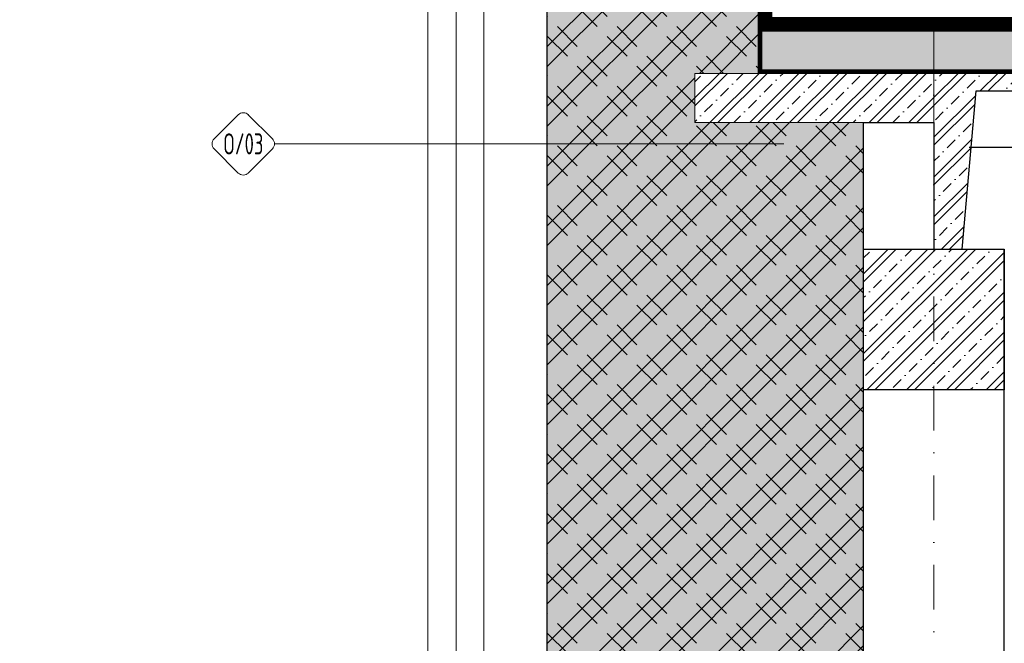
# Model space of a CAD drawing. Header units: millimetres. Extents: x -385852 to 238709, y -99680 to 201840.
# Tile 141 of 176: x 22337 to 23737, y -50650 to -49763. Entities that reach past the tile are written whole.
import ezdxf
from ezdxf import colors
from ezdxf.entities.mleader import LeaderData, LeaderLine
from ezdxf.enums import TextEntityAlignment as Align
from ezdxf.math import Vec2, Vec3

# ---------------------------------------------------------------- set-up
doc = ezdxf.new("R2010")
doc.units = ezdxf.units.MM
doc.linetypes.add('CARKOVANA', pattern=[5, 3, -2])
doc.linetypes.add('DASHDOT', pattern=[25.4, 12.7, -6.35, 0, -6.35])
doc.layers.get('0').update_dxf_attribs({"color": 4})
for name, color, linetype in [('_____detaily', 1, 'Continuous'), ('_____detaily @ 10', 1, 'Continuous'), ('_____detaily @ 100', 1, 'Continuous'), ('_____detaily @ 200', 1, 'Continuous'), ('_____detaily @ 50 (1)', 1, 'Continuous'), ('_____detaily @ 50 (2)', 1, 'Continuous')]:
    doc.layers.add(name, color=color, linetype=linetype)
doc.layers.add('A99_N_znaceni 200', color=5, linetype='Continuous', lineweight=5)
doc.styles.add('A99_popis', font='isocpeur.ttf')
doc.linetypes.add('IZOLACE', pattern='A,0.00254,-2.54,[134,ltypeshp.shx,S=2.54,R=0,X=-2.54,Y=0],-5.08,[134,ltypeshp.shx,S=2.54,R=180,X=2.54,Y=0],-2.54', length=10.16254)
pattern_1 = [(45, (17637, -18934.5), (-28.28427, 28.28427), []), (45, (17648.314, -18934.5), (-28.28427, 28.28427), []), (45, (17670.94, -18934.5), (-16.970563, 39.59798), [16, -8, 0, -8])]
pattern_2 = [(45, (17877, -19184.5), (-28.28427, 28.28427), []), (45, (17888.314, -19184.5), (-28.28427, 28.28427), []), (45, (17910.94, -19184.5), (-16.970563, 39.59798), [16, -8, 0, -8])]

# ---------------------------------------------------------------- blocks, each defined once
blk = doc.blocks.new('*U225')
at = {"color": 0}
for p, q in [((-0.72, 4.14), (-4.15, 0.71)), ((4.14, 0.71), (0.71, 4.14)), ((-4.15, -0.72), (-0.72, -4.15)), ((0.71, -4.15), (4.14, -0.72)), ((4.44, 0), (76.85, 0))]:
    blk.add_line(p, q, dxfattribs=at)
for centre, start, end in [((0, 3.42), 45, 135), ((-3.43, 0), 135, 225), ((3.42, 0), 315, 45), ((0, -3.43), 225, 315)]:
    blk.add_arc(centre, 1.01, start, end, dxfattribs=at)
at = {"color": 0, "linetype": 'ByBlock', "style": 'A99_popis', "width": 0.953108}
blk.add_attdef('SKLADBA', text='', height=3, rotation=0.0103, dxfattribs=at).set_placement((-2.86, -1.51), (2.86, -1.5), align=Align.FIT)
blk = doc.blocks.new('*U324')
at = {"layer": '_____detaily @ 100', "lineweight": 0, "ltscale": 2, "transparency": 33554687}
h = blk.add_hatch(dxfattribs=at)
h.set_pattern_fill('ZELEZOBETON', scale=8)
h.set_pattern_definition(pattern_1)
h.paths.add_polyline_path([(25838, -49864.5), (25838, -49839.5), (23637, -49839.5), (23637, -50089.5), (23677, -50089.5), (23697, -49864.5), (25112, -49864.5), (25122, -49944.5), (25152, -49944.5), (25162, -49864.5)])
at = {"layer": '_____detaily @ 200', "lineweight": 0, "ltscale": 2, "transparency": 33554687}
h = blk.add_hatch(dxfattribs=at)
h.set_pattern_fill('ZELEZOBETON', scale=8)
h.set_pattern_definition(pattern_1)
h.paths.add_polyline_path([(25838, -49864.5), (25838, -49839.5), (23637, -49839.5), (23637, -50089.5), (23677, -50089.5), (23697, -49864.5), (25112, -49864.5), (25122, -49944.5), (25152, -49944.5), (25162, -49864.5)])
at = {"layer": '_____detaily @ 50 (1)', "lineweight": 0, "ltscale": 2, "transparency": 33554687}
h = blk.add_hatch(dxfattribs=at)
h.set_pattern_fill('ZELEZOBETON', scale=8)
h.set_pattern_definition(pattern_1)
h.paths.add_polyline_path([(25838, -49864.5), (25838, -49839.5), (23637, -49839.5), (23637, -50089.5), (23677, -50089.5), (23697, -49864.5), (25112, -49864.5), (25122, -49944.5), (25152, -49944.5), (25162, -49864.5)])
blk = doc.blocks.new('*U325')
at = {"layer": '_____detaily @ 100', "lineweight": 0, "ltscale": 2, "transparency": 33554687}
h = blk.add_hatch(dxfattribs=at)
h.set_pattern_fill('ZELEZOBETON', scale=8)
h.set_pattern_definition(pattern_1)
h.paths.add_polyline_path([(23637, -49909.5), (23637, -49839.5), (23297, -49839.5), (23297, -49909.5)])
at = {"layer": '_____detaily @ 200', "lineweight": 0, "ltscale": 2, "transparency": 33554687}
h = blk.add_hatch(dxfattribs=at)
h.set_pattern_fill('ZELEZOBETON', scale=8)
h.set_pattern_definition(pattern_1)
h.paths.add_polyline_path([(23637, -49909.5), (23637, -49839.5), (23297, -49839.5), (23297, -49909.5)])
at = {"layer": '_____detaily @ 50 (1)', "lineweight": 0, "ltscale": 2, "transparency": 33554687}
h = blk.add_hatch(dxfattribs=at)
h.set_pattern_fill('ZELEZOBETON', scale=8)
h.set_pattern_definition(pattern_1)
h.paths.add_polyline_path([(23637, -49909.5), (23637, -49839.5), (23297, -49839.5), (23297, -49909.5)])
blk = doc.blocks.new('*U326')
at = {"layer": '_____detaily @ 200', "linetype": 'Continuous', "lineweight": 0}
h = blk.add_hatch(dxfattribs=at)
h.set_pattern_fill('ZDIVO-PLYNOSILIK', scale=0.1)
h.set_pattern_definition([(45, (17637, -18934.5), (-42.42641, 42.42641), []), (45, (17665.284, -18934.5), (-42.42641, 42.42641), []), (135, (17685.024, -18928.9), (-42.42641, -42.42641), [40, -20]), (135, (17699.166, -18914.76), (-42.42641, -42.42641), [40, -20])])
h.paths.add_polyline_path([(23087, -49269.5), (23087, -52639.5), (23537, -52639.5), (23537, -49909.5), (23297, -49909.5), (23297, -49839.5), (23387, -49839.5), (23387, -49269.5)])
at = {"layer": '_____detaily @ 50 (2)', "linetype": 'Continuous', "lineweight": 0}
h = blk.add_hatch(dxfattribs=at)
h.set_pattern_fill('ZDIVO-PLYNOSILIK', scale=0.1)
h.set_pattern_definition([(45, (17637, -18934.5), (-10.606602, 10.606602), []), (45, (17644.071, -18934.5), (-10.606602, 10.606602), []), (135, (17649.006, -18933.1), (-10.606602, -10.606602), [10, -5]), (135, (17652.542, -18929.565), (-10.606602, -10.606602), [10, -5])])
h.paths.add_polyline_path([(23087, -49269.5), (23087, -52639.5), (23537, -52639.5), (23537, -49909.5), (23297, -49909.5), (23297, -49839.5), (23387, -49839.5), (23387, -49269.5)])
blk = doc.blocks.new('*U327')
at = {"layer": '_____detaily @ 100', "lineweight": 0, "ltscale": 2, "transparency": 33554687}
h = blk.add_hatch(dxfattribs=at)
h.set_pattern_fill('ZELEZOBETON', scale=8)
h.set_pattern_definition(pattern_2)
h.paths.add_polyline_path([(23737, -50289.5), (23737, -50089.5), (23537, -50089.5), (23537, -50289.5)])
at = {"layer": '_____detaily @ 200', "lineweight": 0, "ltscale": 2, "transparency": 33554687}
h = blk.add_hatch(dxfattribs=at)
h.set_pattern_fill('ZELEZOBETON', scale=8)
h.set_pattern_definition(pattern_2)
h.paths.add_polyline_path([(23737, -50289.5), (23737, -50089.5), (23537, -50089.5), (23537, -50289.5)])
at = {"layer": '_____detaily @ 50 (1)', "lineweight": 0, "ltscale": 2, "transparency": 33554687}
h = blk.add_hatch(dxfattribs=at)
h.set_pattern_fill('ZELEZOBETON', scale=8)
h.set_pattern_definition(pattern_2)
h.paths.add_polyline_path([(23737, -50289.5), (23737, -50089.5), (23537, -50089.5), (23537, -50289.5)])

msp = doc.modelspace()

# ---------------------------------------------------------------- hatches: boundary and pattern name
at = {"layer": '_____detaily @ 200', "linetype": 'Continuous', "lineweight": 0, "ltscale": 2, "transparency": 33554687}
h = msp.add_hatch(dxfattribs=at)
h.set_pattern_fill('BETON-LEHKY', scale=0.05, angle=-90)
h.set_pattern_definition([(315, (17637, -18948.642), (28.28427, 28.28427), []), (270, (17650.25, -18993.71), (28.28427, -28.28427), [5, -51.56854]), (315, (17650.25, -18998.71), (28.28427, 28.28427), [5, -35]), (0, (17653.784, -19002.246), (28.28427, 28.28427), [5, -51.56854]), (45, (17658.784, -19002.246), (-28.28427, 28.28427), [5, -35]), (270, (17662.32, -18993.71), (28.28427, -28.28427), [5, -51.56854]), (315, (17658.784, -18990.175), (28.28427, 28.28427), [5, -35]), (0, (17653.784, -18990.175), (28.28427, 28.28427), [5, -51.56854]), (45, (17650.25, -18993.71), (-28.28427, 28.28427), [5, -35]), (315, (17666.89, -19006.817), (28.28427, 28.28427), [10, -30])])
h.paths.add_polyline_path([(25838, -49834.5), (25838, -49779.5), (23387, -49779.5), (23387, -49834.5)])

# ---------------------------------------------------------------- linework, layer by layer
at = {"layer": '_____detaily', "color": 7, "linetype": 'DASHDOT', "lineweight": 5, "ltscale": 5}
msp.add_line((23637, -49267), (23637, -52577.17402), dxfattribs=at)
at = {"layer": '_____detaily', "color": 7, "linetype": 'Continuous'}
msp.add_line((23737, -52349.5), (23737, -50089.5), dxfattribs=at)
at = {"layer": '_____detaily', "color": 1, "linetype": 'Continuous', "lineweight": 15, "flags": 128}
msp.add_lwpolyline([(22917, -49189.5), (22917, -52577.17402)], dxfattribs=at)
at = {"layer": '_____detaily', "color": 1, "linetype": 'IZOLACE', "lineweight": 0, "ltscale": 3.8, "flags": 128}
msp.add_lwpolyline([(22957.5, -52577.17402), (22957.5, -49199.5)], dxfattribs=at)
at = {"layer": '_____detaily', "color": 1, "linetype": 'Continuous', "lineweight": 9, "flags": 128}
msp.add_lwpolyline([(22997, -52577.17402), (22997, -49189.5)], dxfattribs=at)
at = {"layer": '_____detaily', "color": 7, "linetype": 'Continuous'}
for points in [[(23087, -52577.17402), (23087, -49269.5)], [(23687, -49944.5), (25838, -49944.5)], [(23537, -50289.5), (23537, -50089.5)]]:
    msp.add_lwpolyline(points, dxfattribs=at)
at = {"layer": '_____detaily', "color": 7, "linetype": 'Continuous', "lineweight": 5}
msp.add_lwpolyline([(23387, -49839.5), (23387, -49269.5)], dxfattribs=at)
at = {"layer": '_____detaily', "color": 7, "linetype": 'CARKOVANA', "lineweight": 0, "ltscale": 15}
for points, const_width in [([(25838, -49769.5), (23397, -49769.5), (23397, -49599.5)], 20), ([(25838, -49837), (23389.5, -49837), (23389.59577, -49779.5)], 5)]:
    msp.add_lwpolyline(points, dxfattribs=dict(at, const_width=const_width))
at = {"layer": '_____detaily', "color": 7, "linetype": 'Continuous', "lineweight": 0}
for points in [[(25838, -49834.5), (23392, -49834.5), (23392, -49764.5)], [(25838, -49779.5), (23387, -49779.5)], [(25838, -49864.5), (23697, -49864.5), (23677, -50089.5), (23637, -50089.5), (23637, -49839.5), (25838, -49839.5)]]:
    msp.add_lwpolyline(points, dxfattribs=at)
at = {"layer": '_____detaily', "color": 7, "linetype": 'Continuous', "lineweight": 5}
msp.add_lwpolyline([(23297, -49839.5), (23297, -49909.5), (23637, -49909.5), (23637, -49839.5)], close=True, dxfattribs=at)
at = {"layer": '_____detaily', "color": 7, "linetype": 'Continuous', "flags": 128}
for points in [[(23677, -50089.5), (23697, -49864.5), (25112, -49864.5), (25122, -49944.5), (25152, -49944.5), (25162, -49864.5), (25838, -49864.5)], [(23537, -49909.5), (23637, -49909.5), (23637, -50089.5)], [(23537, -50089.5), (23537, -49909.5)], [(23537, -50089.5), (23737, -50089.5), (23737, -50289.5), (23537, -50289.5)], [(23537, -52349.5), (23537, -50289.5)]]:
    msp.add_lwpolyline(points, dxfattribs=at)

# ---------------------------------------------------------------- block references
at = {"layer": '_____detaily', "color": 4, "linetype": 'Continuous', "lineweight": 5}
for name in ['*U326', '*U325', '*U324', '*U327']:
    msp.add_blockref(name, (0, 0), dxfattribs=at)
at = {"layer": 'A99_N_znaceni 200', "lineweight": 5}
ref = msp.add_blockref('*U225', (22654.86743, -49939.71782), dxfattribs=dict(at, xscale=10, yscale=10, zscale=10))
ref.add_attrib('SKLADBA', 'O/03', dxfattribs={"layer": '0', "color": 0, "linetype": 'ByBlock', "height": 30, "rotation": 0.01026364, "style": 'A99_popis', "width": 0.657316}).set_placement((22626.23341, -49954.77562), (22683.41987, -49954.76538), align=Align.FIT)

# ---------------------------------------------------------------- leaders
at = {"layer": '_____detaily @ 10', "lineweight": 5}
ml = msp.add_multileader_mtext('Standard', dxfattribs=at)
ml.set_content('\\A1;{\\C256;LAKOVANÝ POZINK PLECH \\PTL. 0,5 mm, RŠ 330mm\\PRAL 9006}', color=1, style='A99_popis')
ml.set_leader_properties(color=256, linetype='ByLayer', lineweight=-1)
ml.build(insert=Vec2(0, 0))
ml.multileader.update_dxf_attribs({"dogleg_length": 5, "arrow_head_size": 20, "scale": 10})
ctx = ml.context
ctx.base_point, ctx.scale, ctx.char_height, ctx.arrow_head_size, ctx.landing_gap_size, ctx.plane_origin = Vec3(19980.5, -49543.00758), 10, 20, 20, 20, Vec3(17452.5, -51734.60901)
notes = []
notes.append((ctx, [(0, (1, 1, 0), (19930.5, -49543.00758), (1, 0), 50, [(0, [(19532.78505, -50258.48735)], 0, [])])]))
ctx.mtext.insert, ctx.mtext.width, ctx.mtext.flow_direction = Vec3(20000.5, -49533), 336.3158442, 5
ml = msp.add_multileader_mtext('Standard', dxfattribs=at)
ml.set_content('\\A1;{\\C256;SOKL Z TENKOSTĚNNÉ HMOTY (PRYSKYŘICE +\\PKAMENIVO)}', color=1, style='A99_popis')
ml.set_leader_properties(color=256, linetype='ByLayer', lineweight=-1)
ml.build(insert=Vec2(0, 0))
ml.multileader.update_dxf_attribs({"dogleg_length": 5, "arrow_head_size": 20, "scale": 10})
ctx = ml.context
ctx.base_point, ctx.scale, ctx.char_height, ctx.arrow_head_size, ctx.landing_gap_size, ctx.plane_origin = Vec3(19979, -49677.78947), 10, 20, 20, 20, Vec3(17691.44247, -51957.70417)
notes.append((ctx, [(0, (1, 1, 0), (19929, -49677.78947), (1, 0), 50, [(0, [(19553.5, -50278)], 0, [])])]))
ctx.mtext.insert, ctx.mtext.width, ctx.mtext.flow_direction = Vec3(19999, -49666.78947), 277.5, 5
ml = msp.add_multileader_mtext('Standard', dxfattribs=at)
ml.set_content('\\A1;{\\C256;EXTRUDOVANÝ POYSTYREN, TL. 60MM}', color=1, style='A99_popis')
ml.set_leader_properties(color=256, linetype='ByLayer', lineweight=-1)
ml.build(insert=Vec2(0, 0))
ml.multileader.update_dxf_attribs({"dogleg_length": 5, "arrow_head_size": 20, "scale": 10})
ctx = ml.context
ctx.base_point, ctx.scale, ctx.char_height, ctx.arrow_head_size, ctx.landing_gap_size, ctx.plane_origin = Vec3(19984.5, -49983.5), 10, 20, 20, 20, Vec3(18565.44247, -51840.70417)
notes.append((ctx, [(0, (1, 1, 0), (19934.5, -49983.5), (1, 0), 50, [(0, [(19590, -50359)], 0, [])])]))
ctx.mtext.insert, ctx.mtext.width, ctx.mtext.flow_direction = Vec3(20004.5, -49971.5), 294.5588722, 5
ml = msp.add_multileader_mtext('Standard', dxfattribs=at)
ml.set_content('\\A1;{\\C256;NOPOVÁ FOLIE, VÝŠKA NOPU 8MM}', color=1, style='A99_popis')
ml.set_leader_properties(color=256, linetype='ByLayer', lineweight=-1)
ml.build(insert=Vec2(0, 0))
ml.multileader.update_dxf_attribs({"dogleg_length": 5, "arrow_head_size": 20, "scale": 10})
ctx = ml.context
ctx.base_point, ctx.scale, ctx.char_height, ctx.arrow_head_size, ctx.landing_gap_size, ctx.plane_origin = Vec3(19984.5, -50124), 10, 20, 20, 20, Vec3(18565.44247, -51981.20417)
notes.append((ctx, [(0, (1, 1, 0), (19934.5, -50124), (1, 0), 50, [(0, [(19554.5, -50538)], 0, [])])]))
ctx.mtext.insert, ctx.mtext.width, ctx.mtext.flow_direction = Vec3(20004.5, -50113.99242), 294.5588722, 5
for ctx, leaders in notes:
    for number, flags, end, landing, length, lines in leaders:
        leader = LeaderData()
        leader.index, (leader.has_last_leader_line, leader.has_dogleg_vector, leader.attachment_direction) = number, flags
        leader.last_leader_point, leader.dogleg_vector, leader.dogleg_length = Vec3(end), Vec3(landing), length
        for number, points, colour, breaks in lines:
            line = LeaderLine()
            line.index, line.vertices, line.color, line.breaks = number, Vec3.list(points), colors.encode_raw_color(colour), breaks
            leader.lines.append(line)
        ctx.leaders.append(leader)

doc.saveas('drawing.dxf')
